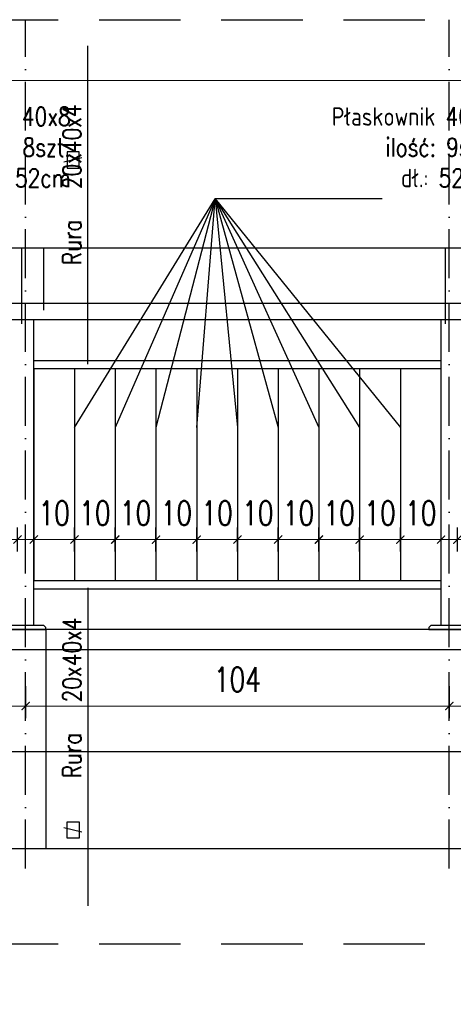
# Model space of a CAD drawing. Header units: millimetres. Extents: x 31969 to 285678, y -69766 to -1123.
# Tile 36 of 161: x 139884 to 139990, y -18518 to -18277. Entities that reach past the tile are written whole.
import ezdxf

# ---------------------------------------------------------------- set-up
doc = ezdxf.new("R2010")
doc.units = ezdxf.units.MM
for name, pattern in [('ACAD_ISO03W100', [30, 12, -18]), ('ACAD_ISO10W100', [18, 12, -3, 0, -3]), ('HIDDEN', [0.375, 0.25, -0.125])]:
    doc.linetypes.add(name, pattern=pattern)
for name, color, linetype in [('a-balustrady detal', 5, 'Continuous'), ('a-opis 2', 1, 'Continuous'), ('a-osie', 4, 'ACAD_ISO10W100'), ('a-przerywana', 250, 'HIDDEN'), ('a-widokowa', 3, 'Continuous'), ('a-wymiary', 11, 'Continuous')]:
    doc.layers.add(name, color=color, linetype=linetype)
doc.styles.add('WYMIAR', font='romans.shx', dxfattribs={"width": 0.8})
doc.styles.add('WYMIARY', font='simplex.shx', dxfattribs={"width": 0.75})
doc.dimstyles.new('MAREK50', dxfattribs={"dimtxt": 12.5, "dimasz": 5, "dimexe": 3, "dimexo": 2, "dimgap": 3.5, "dimtad": 1, "dimdec": 1, "dimdsep": 46, "dimtxsty": 'WYMIARY', "dimblk1": 'ARCHTICK', "dimblk2": 'ARCHTICK', "dimsah": 1, "dimcen": 2.5, "dimdle": 5, "dimadec": 0, "dimazin": 0, "dimtfac": 1, "dimtdec": 1, "dimtmove": 1, "dimatfit": 3, "dimldrblk": 'ARCHTICK', "dimfxl": 0, "dimtolj": 1, "dimtzin": 0, "dimarcsym": 0})

# ---------------------------------------------------------------- blocks, each defined once
blk = doc.blocks.new('_ARCHTICK')
at = {"color": 0, "linetype": 'ByBlock', "const_width": 0.15}
blk.add_lwpolyline([(-0.5, -0.5), (0.5, 0.5)], dxfattribs=at)
blk = doc.blocks.new('*D643')
at = {"layer": 'a-wymiary', "color": 0, "linetype": 'ACAD_ISO03W100', "lineweight": -2, "ltscale": 100}
blk.add_line((139991.4, -18407.16), (139991.4, -18401.27), dxfattribs=at)
at = {"layer": 'a-wymiary', "color": 0, "lineweight": -2, "ltscale": 100}
blk.add_line((140001.4, -18407.16), (140001.4, -18401.27), dxfattribs=at)
at = {"layer": 'a-wymiary', "color": 0, "lineweight": 0, "ltscale": 100}
blk.add_line((139989.4, -18404.27), (140003.4, -18404.27), dxfattribs=at)
at = {"layer": 'DEFPOINTS', "color": 0, "ltscale": 100}
for p in [(140001.4, -18404.27), (139991.4, -18409.16), (140001.4, -18409.16)]:
    blk.add_point(p, dxfattribs=at)
at = {"layer": 'a-wymiary', "color": 0, "lineweight": 0, "ltscale": 100, "xscale": 2, "yscale": 2, "zscale": 2, "rotation": 180}
blk.add_blockref('_ARCHTICK', (139991.4, -18404.27), dxfattribs=at)
at = {"layer": 'a-wymiary', "color": 0, "lineweight": 0, "ltscale": 100, "xscale": 2, "yscale": 2, "zscale": 2}
blk.add_blockref('_ARCHTICK', (140001.4, -18404.27), dxfattribs=at)
at = {"layer": 'a-wymiary', "color": 0, "ltscale": 100, "insert": (139996.4, -18397.77), "char_height": 6, "attachment_point": 5, "style": 'WYMIARY'}
blk.add_mtext('\\A1;10', dxfattribs=at)
blk = doc.blocks.new('*D645')
at = {"layer": 'a-wymiary', "color": 0, "linetype": 'ACAD_ISO03W100', "lineweight": -2, "ltscale": 100}
blk.add_line((139897.4, -18407.16), (139897.4, -18401.27), dxfattribs=at)
at = {"layer": 'a-wymiary', "color": 0, "lineweight": -2, "ltscale": 100}
blk.add_line((139907.4, -18407.16), (139907.4, -18401.27), dxfattribs=at)
at = {"layer": 'a-wymiary', "color": 0, "lineweight": 0, "ltscale": 100}
blk.add_line((139895.4, -18404.27), (139909.4, -18404.27), dxfattribs=at)
at = {"layer": 'DEFPOINTS', "color": 0, "ltscale": 100}
for p in [(139907.4, -18404.27), (139897.4, -18409.16), (139907.4, -18409.16)]:
    blk.add_point(p, dxfattribs=at)
at = {"layer": 'a-wymiary', "color": 0, "lineweight": 0, "ltscale": 100, "xscale": 2, "yscale": 2, "zscale": 2, "rotation": 180}
blk.add_blockref('_ARCHTICK', (139897.4, -18404.27), dxfattribs=at)
at = {"layer": 'a-wymiary', "color": 0, "lineweight": 0, "ltscale": 100, "xscale": 2, "yscale": 2, "zscale": 2}
blk.add_blockref('_ARCHTICK', (139907.4, -18404.27), dxfattribs=at)
at = {"layer": 'a-wymiary', "color": 0, "ltscale": 100, "insert": (139902.4, -18397.77), "char_height": 6, "attachment_point": 5, "style": 'WYMIARY'}
blk.add_mtext('\\A1;10', dxfattribs=at)
blk = doc.blocks.new('*D646')
at = {"layer": 'a-wymiary', "color": 0, "linetype": 'ACAD_ISO03W100', "lineweight": -2, "ltscale": 100}
blk.add_line((139907.4, -18407.16), (139907.4, -18401.27), dxfattribs=at)
at = {"layer": 'a-wymiary', "color": 0, "lineweight": -2, "ltscale": 100}
blk.add_line((139917.4, -18407.16), (139917.4, -18401.27), dxfattribs=at)
at = {"layer": 'a-wymiary', "color": 0, "lineweight": 0, "ltscale": 100}
blk.add_line((139905.4, -18404.27), (139919.4, -18404.27), dxfattribs=at)
at = {"layer": 'DEFPOINTS', "color": 0, "ltscale": 100}
for p in [(139917.4, -18404.27), (139907.4, -18409.16), (139917.4, -18409.16)]:
    blk.add_point(p, dxfattribs=at)
at = {"layer": 'a-wymiary', "color": 0, "lineweight": 0, "ltscale": 100, "xscale": 2, "yscale": 2, "zscale": 2, "rotation": 180}
blk.add_blockref('_ARCHTICK', (139907.4, -18404.27), dxfattribs=at)
at = {"layer": 'a-wymiary', "color": 0, "lineweight": 0, "ltscale": 100, "xscale": 2, "yscale": 2, "zscale": 2}
blk.add_blockref('_ARCHTICK', (139917.4, -18404.27), dxfattribs=at)
at = {"layer": 'a-wymiary', "color": 0, "ltscale": 100, "insert": (139912.4, -18397.77), "char_height": 6, "attachment_point": 5, "style": 'WYMIARY'}
blk.add_mtext('\\A1;10', dxfattribs=at)
blk = doc.blocks.new('*D647')
at = {"layer": 'a-wymiary', "color": 0, "linetype": 'ACAD_ISO03W100', "lineweight": -2, "ltscale": 100}
blk.add_line((139937.4, -18407.16), (139937.4, -18401.27), dxfattribs=at)
at = {"layer": 'a-wymiary', "color": 0, "lineweight": -2, "ltscale": 100}
blk.add_line((139947.4, -18407.16), (139947.4, -18401.27), dxfattribs=at)
at = {"layer": 'a-wymiary', "color": 0, "lineweight": 0, "ltscale": 100}
blk.add_line((139935.4, -18404.27), (139949.4, -18404.27), dxfattribs=at)
at = {"layer": 'DEFPOINTS', "color": 0, "ltscale": 100}
for p in [(139947.4, -18404.27), (139937.4, -18409.16), (139947.4, -18409.16)]:
    blk.add_point(p, dxfattribs=at)
at = {"layer": 'a-wymiary', "color": 0, "lineweight": 0, "ltscale": 100, "xscale": 2, "yscale": 2, "zscale": 2, "rotation": 180}
blk.add_blockref('_ARCHTICK', (139937.4, -18404.27), dxfattribs=at)
at = {"layer": 'a-wymiary', "color": 0, "lineweight": 0, "ltscale": 100, "xscale": 2, "yscale": 2, "zscale": 2}
blk.add_blockref('_ARCHTICK', (139947.4, -18404.27), dxfattribs=at)
at = {"layer": 'a-wymiary', "color": 0, "ltscale": 100, "insert": (139942.4, -18397.77), "char_height": 6, "attachment_point": 5, "style": 'WYMIARY'}
blk.add_mtext('\\A1;10', dxfattribs=at)
blk = doc.blocks.new('*D648')
at = {"layer": 'a-wymiary', "color": 0, "linetype": 'ACAD_ISO03W100', "lineweight": -2, "ltscale": 100}
blk.add_line((139947.4, -18407.16), (139947.4, -18401.27), dxfattribs=at)
at = {"layer": 'a-wymiary', "color": 0, "lineweight": -2, "ltscale": 100}
blk.add_line((139957.4, -18407.16), (139957.4, -18401.27), dxfattribs=at)
at = {"layer": 'a-wymiary', "color": 0, "lineweight": 0, "ltscale": 100}
blk.add_line((139945.4, -18404.27), (139959.4, -18404.27), dxfattribs=at)
at = {"layer": 'DEFPOINTS', "color": 0, "ltscale": 100}
for p in [(139957.4, -18404.27), (139947.4, -18409.16), (139957.4, -18409.16)]:
    blk.add_point(p, dxfattribs=at)
at = {"layer": 'a-wymiary', "color": 0, "lineweight": 0, "ltscale": 100, "xscale": 2, "yscale": 2, "zscale": 2, "rotation": 180}
blk.add_blockref('_ARCHTICK', (139947.4, -18404.27), dxfattribs=at)
at = {"layer": 'a-wymiary', "color": 0, "lineweight": 0, "ltscale": 100, "xscale": 2, "yscale": 2, "zscale": 2}
blk.add_blockref('_ARCHTICK', (139957.4, -18404.27), dxfattribs=at)
at = {"layer": 'a-wymiary', "color": 0, "ltscale": 100, "insert": (139952.4, -18397.77), "char_height": 6, "attachment_point": 5, "style": 'WYMIARY'}
blk.add_mtext('\\A1;10', dxfattribs=at)
blk = doc.blocks.new('*D649')
at = {"layer": 'a-wymiary', "color": 0, "linetype": 'ACAD_ISO03W100', "lineweight": -2, "ltscale": 100}
blk.add_line((139957.4, -18407.16), (139957.4, -18401.27), dxfattribs=at)
at = {"layer": 'a-wymiary', "color": 0, "lineweight": -2, "ltscale": 100}
blk.add_line((139967.4, -18407.16), (139967.4, -18401.27), dxfattribs=at)
at = {"layer": 'a-wymiary', "color": 0, "lineweight": 0, "ltscale": 100}
blk.add_line((139955.4, -18404.27), (139969.4, -18404.27), dxfattribs=at)
at = {"layer": 'DEFPOINTS', "color": 0, "ltscale": 100}
for p in [(139967.4, -18404.27), (139957.4, -18409.16), (139967.4, -18409.16)]:
    blk.add_point(p, dxfattribs=at)
at = {"layer": 'a-wymiary', "color": 0, "lineweight": 0, "ltscale": 100, "xscale": 2, "yscale": 2, "zscale": 2, "rotation": 180}
blk.add_blockref('_ARCHTICK', (139957.4, -18404.27), dxfattribs=at)
at = {"layer": 'a-wymiary', "color": 0, "lineweight": 0, "ltscale": 100, "xscale": 2, "yscale": 2, "zscale": 2}
blk.add_blockref('_ARCHTICK', (139967.4, -18404.27), dxfattribs=at)
at = {"layer": 'a-wymiary', "color": 0, "ltscale": 100, "insert": (139962.4, -18397.77), "char_height": 6, "attachment_point": 5, "style": 'WYMIARY'}
blk.add_mtext('\\A1;10', dxfattribs=at)
blk = doc.blocks.new('*D650')
at = {"layer": 'a-wymiary', "color": 0, "linetype": 'ACAD_ISO03W100', "lineweight": -2, "ltscale": 100}
blk.add_line((139967.4, -18407.16), (139967.4, -18401.27), dxfattribs=at)
at = {"layer": 'a-wymiary', "color": 0, "lineweight": -2, "ltscale": 100}
blk.add_line((139977.4, -18407.16), (139977.4, -18401.27), dxfattribs=at)
at = {"layer": 'a-wymiary', "color": 0, "lineweight": 0, "ltscale": 100}
blk.add_line((139965.4, -18404.27), (139979.4, -18404.27), dxfattribs=at)
at = {"layer": 'DEFPOINTS', "color": 0, "ltscale": 100}
for p in [(139977.4, -18404.27), (139967.4, -18409.16), (139977.4, -18409.16)]:
    blk.add_point(p, dxfattribs=at)
at = {"layer": 'a-wymiary', "color": 0, "lineweight": 0, "ltscale": 100, "xscale": 2, "yscale": 2, "zscale": 2, "rotation": 180}
blk.add_blockref('_ARCHTICK', (139967.4, -18404.27), dxfattribs=at)
at = {"layer": 'a-wymiary', "color": 0, "lineweight": 0, "ltscale": 100, "xscale": 2, "yscale": 2, "zscale": 2}
blk.add_blockref('_ARCHTICK', (139977.4, -18404.27), dxfattribs=at)
at = {"layer": 'a-wymiary', "color": 0, "ltscale": 100, "insert": (139972.4, -18397.77), "char_height": 6, "attachment_point": 5, "style": 'WYMIARY'}
blk.add_mtext('\\A1;10', dxfattribs=at)
blk = doc.blocks.new('*D651')
at = {"layer": 'a-wymiary', "color": 0, "linetype": 'ACAD_ISO03W100', "lineweight": -2, "ltscale": 100}
blk.add_line((139977.4, -18407.16), (139977.4, -18401.27), dxfattribs=at)
at = {"layer": 'a-wymiary', "color": 0, "lineweight": -2, "ltscale": 100}
blk.add_line((139987.4, -18407.16), (139987.4, -18401.27), dxfattribs=at)
at = {"layer": 'a-wymiary', "color": 0, "lineweight": 0, "ltscale": 100}
blk.add_line((139975.4, -18404.27), (139989.4, -18404.27), dxfattribs=at)
at = {"layer": 'DEFPOINTS', "color": 0, "ltscale": 100}
for p in [(139987.4, -18404.27), (139977.4, -18409.16), (139987.4, -18409.16)]:
    blk.add_point(p, dxfattribs=at)
at = {"layer": 'a-wymiary', "color": 0, "lineweight": 0, "ltscale": 100, "xscale": 2, "yscale": 2, "zscale": 2, "rotation": 180}
blk.add_blockref('_ARCHTICK', (139977.4, -18404.27), dxfattribs=at)
at = {"layer": 'a-wymiary', "color": 0, "lineweight": 0, "ltscale": 100, "xscale": 2, "yscale": 2, "zscale": 2}
blk.add_blockref('_ARCHTICK', (139987.4, -18404.27), dxfattribs=at)
at = {"layer": 'a-wymiary', "color": 0, "ltscale": 100, "insert": (139982.4, -18397.77), "char_height": 6, "attachment_point": 5, "style": 'WYMIARY'}
blk.add_mtext('\\A1;10', dxfattribs=at)
blk = doc.blocks.new('*D644')
at = {"layer": 'a-wymiary', "color": 0, "linetype": 'ACAD_ISO03W100', "lineweight": -2, "ltscale": 100}
blk.add_line((139887.4, -18407.16), (139887.4, -18401.27), dxfattribs=at)
at = {"layer": 'a-wymiary', "color": 0, "lineweight": -2, "ltscale": 100}
blk.add_line((139897.4, -18407.16), (139897.4, -18401.27), dxfattribs=at)
at = {"layer": 'a-wymiary', "color": 0, "lineweight": 0, "ltscale": 100}
blk.add_line((139885.4, -18404.27), (139899.4, -18404.27), dxfattribs=at)
at = {"layer": 'DEFPOINTS', "color": 0, "ltscale": 100}
for p in [(139897.4, -18404.27), (139887.4, -18409.16), (139897.4, -18409.16)]:
    blk.add_point(p, dxfattribs=at)
at = {"layer": 'a-wymiary', "color": 0, "lineweight": 0, "ltscale": 100, "xscale": 2, "yscale": 2, "zscale": 2, "rotation": 180}
blk.add_blockref('_ARCHTICK', (139887.4, -18404.27), dxfattribs=at)
at = {"layer": 'a-wymiary', "color": 0, "lineweight": 0, "ltscale": 100, "xscale": 2, "yscale": 2, "zscale": 2}
blk.add_blockref('_ARCHTICK', (139897.4, -18404.27), dxfattribs=at)
at = {"layer": 'a-wymiary', "color": 0, "ltscale": 100, "insert": (139892.4, -18397.77), "char_height": 6, "attachment_point": 5, "style": 'WYMIARY'}
blk.add_mtext('\\A1;10', dxfattribs=at)
blk = doc.blocks.new('*D660')
at = {"layer": 'a-wymiary', "color": 0, "linetype": 'ACAD_ISO03W100', "lineweight": -2, "ltscale": 100}
blk.add_line((139873.4, -18407.16), (139873.4, -18401.27), dxfattribs=at)
at = {"layer": 'a-wymiary', "color": 0, "lineweight": -2, "ltscale": 100}
blk.add_line((139883.4, -18407.16), (139883.4, -18401.27), dxfattribs=at)
at = {"layer": 'a-wymiary', "color": 0, "lineweight": 0, "ltscale": 100}
blk.add_line((139871.4, -18404.27), (139885.4, -18404.27), dxfattribs=at)
at = {"layer": 'DEFPOINTS', "color": 0, "ltscale": 100}
for p in [(139883.4, -18404.27), (139873.4, -18409.16), (139883.4, -18409.16)]:
    blk.add_point(p, dxfattribs=at)
at = {"layer": 'a-wymiary', "color": 0, "lineweight": 0, "ltscale": 100, "xscale": 2, "yscale": 2, "zscale": 2, "rotation": 180}
blk.add_blockref('_ARCHTICK', (139873.4, -18404.27), dxfattribs=at)
at = {"layer": 'a-wymiary', "color": 0, "lineweight": 0, "ltscale": 100, "xscale": 2, "yscale": 2, "zscale": 2}
blk.add_blockref('_ARCHTICK', (139883.4, -18404.27), dxfattribs=at)
at = {"layer": 'a-wymiary', "color": 0, "ltscale": 100, "insert": (139878.4, -18397.77), "char_height": 6, "attachment_point": 5, "style": 'WYMIARY'}
blk.add_mtext('\\A1;10', dxfattribs=at)
blk = doc.blocks.new('*D699')
at = {"layer": 'a-wymiary', "color": 0, "linetype": 'ACAD_ISO03W100', "lineweight": -2, "ltscale": 100}
blk.add_line((139927.4, -18407.16), (139927.4, -18401.27), dxfattribs=at)
at = {"layer": 'a-wymiary', "color": 0, "lineweight": -2, "ltscale": 100}
blk.add_line((139937.4, -18407.16), (139937.4, -18401.27), dxfattribs=at)
at = {"layer": 'a-wymiary', "color": 0, "lineweight": 0, "ltscale": 100}
blk.add_line((139925.4, -18404.27), (139939.4, -18404.27), dxfattribs=at)
at = {"layer": 'DEFPOINTS', "color": 0, "ltscale": 100}
for p in [(139937.4, -18404.27), (139927.4, -18409.16), (139937.4, -18409.16)]:
    blk.add_point(p, dxfattribs=at)
at = {"layer": 'a-wymiary', "color": 0, "lineweight": 0, "ltscale": 100, "xscale": 2, "yscale": 2, "zscale": 2, "rotation": 180}
blk.add_blockref('_ARCHTICK', (139927.4, -18404.27), dxfattribs=at)
at = {"layer": 'a-wymiary', "color": 0, "lineweight": 0, "ltscale": 100, "xscale": 2, "yscale": 2, "zscale": 2}
blk.add_blockref('_ARCHTICK', (139937.4, -18404.27), dxfattribs=at)
at = {"layer": 'a-wymiary', "color": 0, "ltscale": 100, "insert": (139932.4, -18397.77), "char_height": 6, "attachment_point": 5, "style": 'WYMIARY'}
blk.add_mtext('\\A1;10', dxfattribs=at)
blk = doc.blocks.new('*D700')
at = {"layer": 'a-wymiary', "color": 0, "linetype": 'ACAD_ISO03W100', "lineweight": -2, "ltscale": 100}
blk.add_line((139917.4, -18407.16), (139917.4, -18401.27), dxfattribs=at)
at = {"layer": 'a-wymiary', "color": 0, "lineweight": -2, "ltscale": 100}
blk.add_line((139927.4, -18407.16), (139927.4, -18401.27), dxfattribs=at)
at = {"layer": 'a-wymiary', "color": 0, "lineweight": 0, "ltscale": 100}
blk.add_line((139915.4, -18404.27), (139929.4, -18404.27), dxfattribs=at)
at = {"layer": 'DEFPOINTS', "color": 0, "ltscale": 100}
for p in [(139927.4, -18404.27), (139917.4, -18409.16), (139927.4, -18409.16)]:
    blk.add_point(p, dxfattribs=at)
at = {"layer": 'a-wymiary', "color": 0, "lineweight": 0, "ltscale": 100, "xscale": 2, "yscale": 2, "zscale": 2, "rotation": 180}
blk.add_blockref('_ARCHTICK', (139917.4, -18404.27), dxfattribs=at)
at = {"layer": 'a-wymiary', "color": 0, "lineweight": 0, "ltscale": 100, "xscale": 2, "yscale": 2, "zscale": 2}
blk.add_blockref('_ARCHTICK', (139927.4, -18404.27), dxfattribs=at)
at = {"layer": 'a-wymiary', "color": 0, "ltscale": 100, "insert": (139922.4, -18397.77), "char_height": 6, "attachment_point": 5, "style": 'WYMIARY'}
blk.add_mtext('\\A1;10', dxfattribs=at)
blk = doc.blocks.new('*D703')
at = {"layer": 'a-wymiary', "color": 0, "linetype": 'ACAD_ISO03W100', "lineweight": -2, "ltscale": 100}
blk.add_line((139393.4, -18297.89), (139393.4, -18288.68), dxfattribs=at)
at = {"layer": 'a-wymiary', "color": 0, "lineweight": -2, "ltscale": 100}
blk.add_line((140085.4, -18297.89), (140085.4, -18288.68), dxfattribs=at)
at = {"layer": 'a-wymiary', "color": 0, "lineweight": 0, "ltscale": 100}
blk.add_line((139391.4, -18291.68), (140087.4, -18291.68), dxfattribs=at)
at = {"layer": 'DEFPOINTS', "color": 0, "ltscale": 100}
for p in [(140085.4, -18291.68), (139393.4, -18299.89), (140085.4, -18299.89)]:
    blk.add_point(p, dxfattribs=at)
at = {"layer": 'a-wymiary', "color": 0, "lineweight": 0, "ltscale": 100, "xscale": 2, "yscale": 2, "zscale": 2, "rotation": 180}
blk.add_blockref('_ARCHTICK', (139393.4, -18291.68), dxfattribs=at)
at = {"layer": 'a-wymiary', "color": 0, "lineweight": 0, "ltscale": 100, "xscale": 2, "yscale": 2, "zscale": 2}
blk.add_blockref('_ARCHTICK', (140085.4, -18291.68), dxfattribs=at)
at = {"layer": 'a-wymiary', "color": 0, "ltscale": 100, "insert": (139739.4, -18285.18), "char_height": 6, "attachment_point": 5, "style": 'WYMIARY'}
blk.add_mtext('\\A1;692', dxfattribs=at)
blk = doc.blocks.new('*D704')
at = {"layer": 'a-wymiary', "color": 0, "lineweight": -2, "ltscale": 100}
blk.add_line((139989.4, -18440.2), (139989.4, -18448.1), dxfattribs=at)
at = {"layer": 'a-wymiary', "color": 0, "linetype": 'ACAD_ISO03W100', "lineweight": -2, "ltscale": 100}
blk.add_line((140083.4, -18440.2), (140083.4, -18448.1), dxfattribs=at)
at = {"layer": 'a-wymiary', "color": 0, "lineweight": 0, "ltscale": 100}
blk.add_line((140085.4, -18445.1), (139987.4, -18445.1), dxfattribs=at)
at = {"layer": 'DEFPOINTS', "color": 0, "ltscale": 100}
for p in [(139989.4, -18438.2), (140083.4, -18438.2), (139989.4, -18445.1)]:
    blk.add_point(p, dxfattribs=at)
at = {"layer": 'a-wymiary', "color": 0, "lineweight": 0, "ltscale": 100, "xscale": 2, "yscale": 2, "zscale": 2, "rotation": 180}
blk.add_blockref('_ARCHTICK', (139989.4, -18445.1), dxfattribs=at)
at = {"layer": 'a-wymiary', "color": 0, "lineweight": 0, "ltscale": 100, "xscale": 2, "yscale": 2, "zscale": 2}
blk.add_blockref('_ARCHTICK', (140083.4, -18445.1), dxfattribs=at)
at = {"layer": 'a-wymiary', "color": 0, "ltscale": 100, "insert": (140036.4, -18438.6), "char_height": 6, "attachment_point": 5, "style": 'WYMIARY'}
blk.add_mtext('\\A1;94', dxfattribs=at)
blk = doc.blocks.new('*D705')
at = {"layer": 'a-wymiary', "color": 0, "lineweight": -2, "ltscale": 100}
blk.add_line((139885.4, -18440.2), (139885.4, -18448.1), dxfattribs=at)
at = {"layer": 'a-wymiary', "color": 0, "linetype": 'ACAD_ISO03W100', "lineweight": -2, "ltscale": 100}
blk.add_line((139989.4, -18440.2), (139989.4, -18448.1), dxfattribs=at)
at = {"layer": 'a-wymiary', "color": 0, "lineweight": 0, "ltscale": 100}
blk.add_line((139991.4, -18445.1), (139883.4, -18445.1), dxfattribs=at)
at = {"layer": 'DEFPOINTS', "color": 0, "ltscale": 100}
for p in [(139885.4, -18438.2), (139989.4, -18438.2), (139885.4, -18445.1)]:
    blk.add_point(p, dxfattribs=at)
at = {"layer": 'a-wymiary', "color": 0, "lineweight": 0, "ltscale": 100, "xscale": 2, "yscale": 2, "zscale": 2, "rotation": 180}
blk.add_blockref('_ARCHTICK', (139885.4, -18445.1), dxfattribs=at)
at = {"layer": 'a-wymiary', "color": 0, "lineweight": 0, "ltscale": 100, "xscale": 2, "yscale": 2, "zscale": 2}
blk.add_blockref('_ARCHTICK', (139989.4, -18445.1), dxfattribs=at)
at = {"layer": 'a-wymiary', "color": 0, "ltscale": 100, "insert": (139937.4, -18438.6), "char_height": 6, "attachment_point": 5, "style": 'WYMIARY'}
blk.add_mtext('\\A1;104', dxfattribs=at)
blk = doc.blocks.new('*D706')
at = {"layer": 'a-wymiary', "color": 0, "lineweight": -2, "ltscale": 100}
blk.add_line((139791.4, -18440.2), (139791.4, -18448.1), dxfattribs=at)
at = {"layer": 'a-wymiary', "color": 0, "linetype": 'ACAD_ISO03W100', "lineweight": -2, "ltscale": 100}
blk.add_line((139885.4, -18440.2), (139885.4, -18448.1), dxfattribs=at)
at = {"layer": 'a-wymiary', "color": 0, "lineweight": 0, "ltscale": 100}
blk.add_line((139887.4, -18445.1), (139789.4, -18445.1), dxfattribs=at)
at = {"layer": 'DEFPOINTS', "color": 0, "ltscale": 100}
for p in [(139791.4, -18438.2), (139885.4, -18438.2), (139791.4, -18445.1)]:
    blk.add_point(p, dxfattribs=at)
at = {"layer": 'a-wymiary', "color": 0, "lineweight": 0, "ltscale": 100, "xscale": 2, "yscale": 2, "zscale": 2, "rotation": 180}
blk.add_blockref('_ARCHTICK', (139791.4, -18445.1), dxfattribs=at)
at = {"layer": 'a-wymiary', "color": 0, "lineweight": 0, "ltscale": 100, "xscale": 2, "yscale": 2, "zscale": 2}
blk.add_blockref('_ARCHTICK', (139885.4, -18445.1), dxfattribs=at)
at = {"layer": 'a-wymiary', "color": 0, "ltscale": 100, "insert": (139838.4, -18438.6), "char_height": 6, "attachment_point": 5, "style": 'WYMIARY'}
blk.add_mtext('\\A1;94', dxfattribs=at)

msp = doc.modelspace()

# ---------------------------------------------------------------- linework, layer by layer
at = {"layer": 'a-balustrady detal', "ltscale": 0.5}
for p, q in [((140085.4, -18346.34), (139393.4, -18346.34)), ((140085.4, -18350.34), (139393.4, -18350.34)), ((139887.4, -18425.34), (139887.4, -18350.34)), ((139987.4, -18425.34), (139987.4, -18350.34)), ((139887.4, -18360.34), (139987.4, -18360.34)), ((139887.4, -18362.34), (139987.4, -18362.34)), ((139887.4, -18362.34), (139887.4, -18414.34)), ((139897.4, -18362.34), (139897.4, -18414.34)), ((139907.4, -18362.34), (139907.4, -18414.34)), ((139917.4, -18362.34), (139917.4, -18414.34)), ((139927.4, -18362.34), (139927.4, -18414.34)), ((139937.4, -18362.34), (139937.4, -18414.34)), ((139947.4, -18362.34), (139947.4, -18414.34)), ((139957.4, -18362.34), (139957.4, -18414.34)), ((139967.4, -18362.34), (139967.4, -18414.34)), ((139977.4, -18362.34), (139977.4, -18414.34)), ((139887.4, -18414.34), (139987.4, -18414.34)), ((139887.4, -18416.34), (139987.4, -18416.34))]:
    msp.add_line(p, q, dxfattribs=at)
for points in [[(139880.4, -18426.34), (139890.4, -18426.34), (139890.4, -18425.84), (139889.9, -18425.34), (139880.9, -18425.34), (139880.4, -18425.84)], [(139984.4, -18426.34), (139994.4, -18426.34), (139994.4, -18425.84), (139993.9, -18425.34), (139984.9, -18425.34), (139984.4, -18425.84)]]:
    msp.add_lwpolyline(points, close=True, dxfattribs=at)
at = {"layer": 'a-opis 2', "ltscale": 0.1}
for p, q in [((139900.66, -18361.22), (139900.66, -18283.17)), ((139897.4, -18376.74), (139931.91, -18320.66)), ((139931.91, -18320.66), (139907.4, -18376.74)), ((139931.91, -18320.66), (139917.4, -18376.74)), ((139927.4, -18376.74), (139931.91, -18320.66)), ((139931.91, -18320.66), (139937.4, -18376.74)), ((139972.96, -18320.66), (139931.91, -18320.66)), ((139931.91, -18320.66), (139947.4, -18376.74)), ((139931.91, -18320.66), (139957.4, -18376.74)), ((139931.91, -18320.66), (139967.4, -18376.74)), ((139931.91, -18320.66), (139977.4, -18376.74)), ((139394.47, -18332.68), (140145.3, -18332.68)), ((139884.47, -18351.37), (139884.47, -18332.68)), ((139889.75, -18332.68), (139889.75, -18347.99)), ((139988.47, -18351.37), (139988.47, -18332.68)), ((139900.66, -18416.08), (139900.66, -18494.13)), ((139890.4, -18426.34), (139890.4, -18480.01)), ((139400.4, -18480.01), (140145.3, -18480.01))]:
    msp.add_line(p, q, dxfattribs=at)
for points in [[(139899.23, -18310.67), (139894.8, -18311.67)], [(139895.58, -18313.17), (139898.58, -18313.17), (139898.58, -18309.17), (139895.58, -18309.17), (139895.58, -18313.17)], [(139899.23, -18476), (139894.8, -18475)], [(139895.58, -18473.5), (139898.58, -18473.5), (139898.58, -18477.5), (139895.58, -18477.5), (139895.58, -18473.5)]]:
    msp.add_lwpolyline(points, dxfattribs=at)
at = {"layer": 'a-osie'}
for p, q in [((139885.4, -18484.96), (139885.4, -18276.75)), ((139989.4, -18484.96), (139989.4, -18276.75))]:
    msp.add_line(p, q, dxfattribs=at)
at = {"layer": 'a-przerywana', "color": 3, "ltscale": 80}
msp.add_line((139363.42, -18503.39), (140155.4, -18503.39), dxfattribs=at)
msp.add_lwpolyline([(139363.42, -18276.75), (140155.4, -18276.75), (140155.4, -18730.03), (139363.42, -18730.03)], close=True, dxfattribs=at)
at = {"layer": 'a-widokowa'}
for p, q in [((140094.4, -18426.34), (139407.4, -18426.34)), ((140094.4, -18431.34), (139383.4, -18431.34)), ((140094.4, -18456.34), (139383.4, -18456.34))]:
    msp.add_line(p, q, dxfattribs=at)

# ---------------------------------------------------------------- texts
at = {"layer": 'a-opis 2', "ltscale": 0.1, "char_height": 4.5269, "width": 94.9255, "attachment_point": 3, "style": 'WYMIAR'}
for s, insert in [('Płaskownik 40x8\\Pilość: 8szt.\\Pdł.: 52cm', (139896.44, -18298.23)), ('Płaskownik 40x8\\Pilość: 9szt.\\Pdł.: 52cm', (140000.44, -18298.23))]:
    msp.add_mtext(s, dxfattribs=dict(at, insert=insert))
at = {"layer": 'a-opis 2', "ltscale": 0.1, "char_height": 4.5269, "width": 94.9255, "rotation": 90, "style": 'WYMIAR'}
for s, insert, attachment_point in [('{\\W5.47498; }Rura   20x40x4', (139894.52, -18353.94), 1), ('Rura   20x40x4', (139894.52, -18423.37), 3)]:
    msp.add_mtext(s, dxfattribs=dict(at, insert=insert, attachment_point=attachment_point))

# ---------------------------------------------------------------- dimensions: what is measured, and where the dimension line sits
at = {"layer": 'a-wymiary', "ltscale": 100}
for base, p1, p2, picture, middle in [((140085.4, -18291.68), (139393.4, -18299.89), (140085.4, -18299.89), '*D703', (139739.4, -18285.18)), ((139791.4, -18445.1), (139885.4, -18438.2), (139791.4, -18438.2), '*D706', (139838.4, -18438.6)), ((139885.4, -18445.1), (139989.4, -18438.2), (139885.4, -18438.2), '*D705', (139937.4, -18438.6)), ((139989.4, -18445.1), (140083.4, -18438.2), (139989.4, -18438.2), '*D704', (140036.4, -18438.6))]:
    dim = msp.add_linear_dim(base=base, p1=p1, p2=p2, dimstyle='MAREK50', override={"dimtxt": 6, "dimasz": 2, "dimdle": 2, "dimfxl": 10, "dimfxlon": 1, "dimlwd": 0}, dxfattribs=at)
    dim.commit()
    dim.dimension.update_dxf_attribs({"geometry": picture, "text_midpoint": middle})
for base, p1, p2, picture, middle in [((139883.4, -18404.27), (139873.4, -18409.16), (139883.4, -18409.16), '*D660', (139878.4, -18404.27)), ((139897.4, -18404.27), (139887.4, -18409.16), (139897.4, -18409.16), '*D644', (139892.4, -18404.27)), ((139907.4, -18404.27), (139897.4, -18409.16), (139907.4, -18409.16), '*D645', (139902.4, -18404.27)), ((139917.4, -18404.27), (139907.4, -18409.16), (139917.4, -18409.16), '*D646', (139912.4, -18404.27)), ((139927.4, -18404.27), (139917.4, -18409.16), (139927.4, -18409.16), '*D700', (139922.4, -18404.27)), ((139937.4, -18404.27), (139927.4, -18409.16), (139937.4, -18409.16), '*D699', (139932.4, -18404.27)), ((139947.4, -18404.27), (139937.4, -18409.16), (139947.4, -18409.16), '*D647', (139942.4, -18404.27)), ((139957.4, -18404.27), (139947.4, -18409.16), (139957.4, -18409.16), '*D648', (139952.4, -18404.27)), ((139967.4, -18404.27), (139957.4, -18409.16), (139967.4, -18409.16), '*D649', (139962.4, -18404.27)), ((139977.4, -18404.27), (139967.4, -18409.16), (139977.4, -18409.16), '*D650', (139972.4, -18404.27)), ((139987.4, -18404.27), (139977.4, -18409.16), (139987.4, -18409.16), '*D651', (139982.4, -18404.27)), ((140001.4, -18404.27), (139991.4, -18409.16), (140001.4, -18409.16), '*D643', (139996.4, -18404.27))]:
    dim = msp.add_linear_dim(base=base, p1=p1, p2=p2, dimstyle='MAREK50', override={"dimtxt": 6, "dimasz": 2, "dimdle": 2, "dimfxl": 10, "dimfxlon": 1, "dimlwd": 0}, dxfattribs=at)
    dim.commit()
    dim.dimension.update_dxf_attribs({"geometry": picture, "text_midpoint": middle, "dimtype": 160})

doc.saveas('drawing.dxf')
